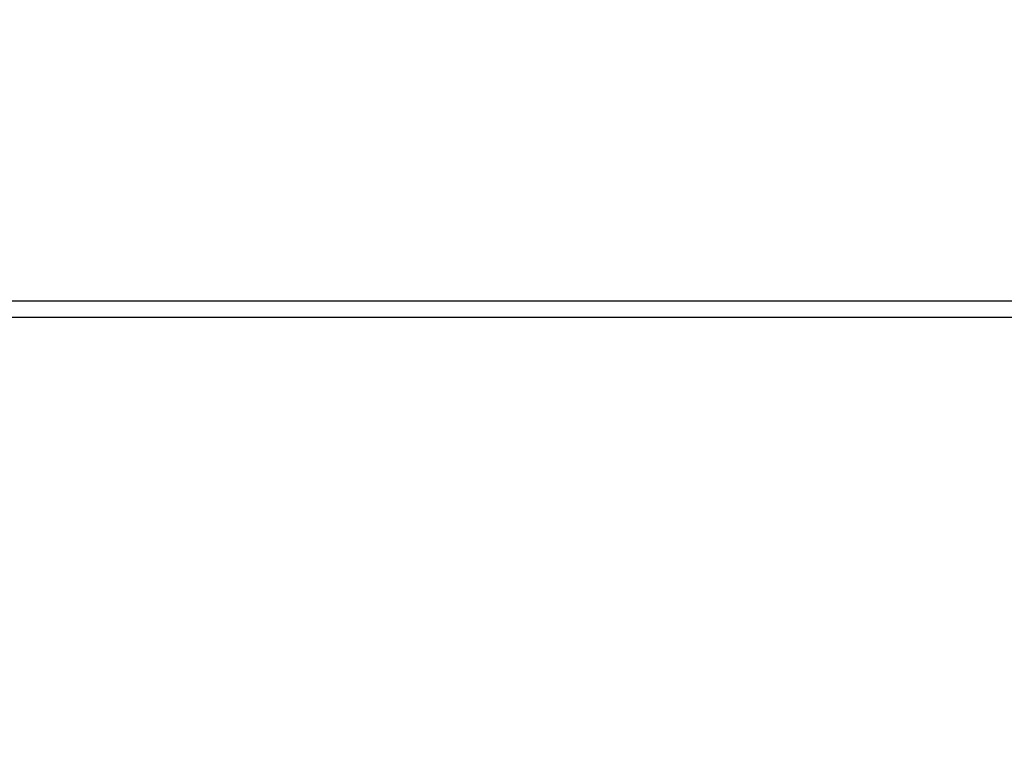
# Model space of a CAD drawing. Header units: metres. Extents: x -54598 to 1827199, y -329446 to -256744.
# Tile 157 of 256: x 102498 to 132360, y -329446 to -307118. Entities that reach past the tile are written whole.
import ezdxf

# ---------------------------------------------------------------- set-up
doc = ezdxf.new("R2010")
doc.units = ezdxf.units.M
for name, color, linetype in [('Inscription and comments', 250, 'Continuous'), ('PDF UCHUN', 3, 'Continuous'), ('Формат', 253, 'Continuous')]:
    doc.layers.add(name, color=color, linetype=linetype)
doc.layers.add('ЭМ', color=3, linetype='Continuous', lineweight=20)
doc.styles.add('ISO_1.0', font='isocpeur.ttf')

# ---------------------------------------------------------------- blocks, each defined once
blk = doc.blocks.new('*U30')
at = {"layer": 'ЭМ', "color": 0, "lineweight": 20, "ltscale": 0.5}
blk.add_lwpolyline([(0, 0), (841, 0), (841, 594), (0, 594)], close=True, dxfattribs=at)
at = {"layer": 'ЭМ', "color": 0, "lineweight": 30, "ltscale": 0.5}
blk.add_lwpolyline([(20, 5), (836, 5), (836, 589), (20, 589)], close=True, dxfattribs=at)

msp = doc.modelspace()

# ---------------------------------------------------------------- linework, layer by layer
at = {"layer": 'PDF UCHUN', "color": 0, "lineweight": 25}
msp.add_lwpolyline([(91502, -256744), (175602, -256744), (175602, -316144), (91502, -316144)], close=True, dxfattribs=at)

# ---------------------------------------------------------------- block references
at = {"layer": 'Формат', "color": 0, "xscale": 100, "yscale": 100, "zscale": 100}
msp.add_blockref('*U30', (91502, -316144), dxfattribs=at)

# ---------------------------------------------------------------- texts
at = {"layer": 'Inscription and comments', "color": 0, "insert": (-52598, -310142), "char_height": 300, "width": 18500, "attachment_point": 1, "style": 'ISO_1.0'}
msp.add_mtext('\\pi300,l300;\\P^IПроектная документация разработана в соответствии с действующими \\P\\pi0;градостроительными нормами, правилами, государственными стандартами и отвечает \\Pтребованиям экологических, санитарно-гигиенических, противопожарных норм и правил, \\Pобеспечивает взрывную, взрывопожарную безопасность при эксплуатации объекта с учетом \\Pсоблюдения мероприятий предусмотренных рабочим проектом.\\P\\pi300;\\P\\pi-300;\\P\\pi5249.9995;ГИП^I^I^I^I^I^I\\P', dxfattribs=at)

doc.saveas('drawing.dxf')
